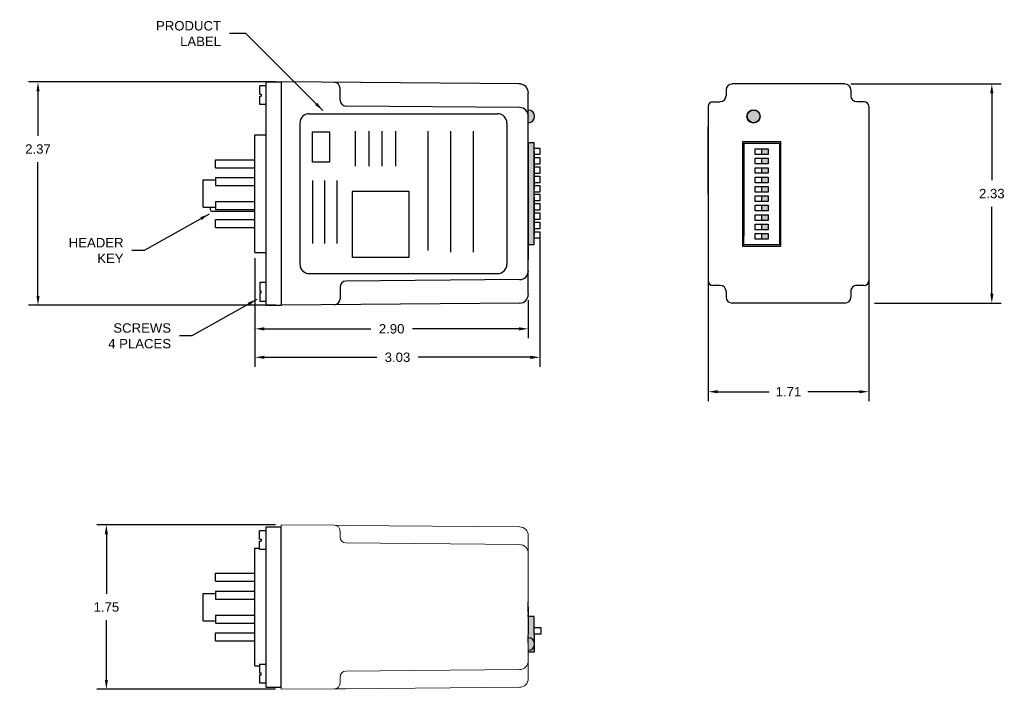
# Model space of a CAD drawing. Extents: x -12.6 to -2.1, y 5.9 to 13.
import ezdxf

# ---------------------------------------------------------------- set-up
doc = ezdxf.new("R2010")
doc.units = 0
doc.header["$LTSCALE"] = 0.5
doc.header["$MEASUREMENT"] = 0
doc.header["$PDMODE"] = 2
doc.header["$PDSIZE"] = 0.05
doc.linetypes.add('HIDDEN', pattern=[0.075, 0.05, -0.025])
doc.layers.get('0').update_dxf_attribs({"linetype": 'CONTINUOUS'})
doc.layers.get('DEFPOINTS').update_dxf_attribs({"linetype": 'CONTINUOUS'})
for name, color, linetype in [('ART', 7, 'CONTINUOUS'), ('CUTOUT', 254, 'CONTINUOUS'), ('DIM', 8, 'CONTINUOUS')]:
    doc.layers.add(name, color=color, linetype=linetype)
doc.styles.get("Standard").update_dxf_attribs({"font": 'ARIAL.TTF'})
doc.dimstyles.get("Standard").update_dxf_attribs({"dimtxt": 0.18, "dimasz": 0.18, "dimexe": 0.18, "dimexo": 0.0625, "dimgap": 0.09, "dimtad": 0, "dimtih": 1, "dimtoh": 1, "dimdec": 4, "dimzin": 0, "dimdsep": 46, "dimtxsty": 'STANDARD', "dimcen": 0.09, "dimadec": 0, "dimazin": 0, "dimtfac": 1, "dimtdec": 4, "dimtofl": 0, "dimtmove": 0, "dimatfit": 3, "dimfxl": 1, "dimtolj": 1, "dimtzin": 0, "dimarcsym": 0})

# ---------------------------------------------------------------- blocks, each defined once
blk = doc.blocks.new('*D23')
at = {"layer": 'DEFPOINTS', "color": 0}
for p in [(-5.286, 11.137), (-3.58, 11.137), (-3.58, 9.092)]:
    blk.add_point(p, dxfattribs=at)
at = {"layer": 'DIM', "color": 0, "lineweight": -2}
for p, q in [((-5.286, 11.075), (-5.286, 8.992)), ((-3.58, 11.075), (-3.58, 8.992)), ((-5.186, 9.092), (-4.639, 9.092)), ((-3.68, 9.092), (-4.228, 9.092))]:
    blk.add_line(p, q, dxfattribs=at)
at = {"layer": 'DIM', "color": 0}
for points in [[(-5.186, 9.109), (-5.186, 9.076), (-5.286, 9.092)], [(-3.68, 9.076), (-3.68, 9.109), (-3.58, 9.092)]]:
    blk.add_solid(points, dxfattribs=at)
at = {"layer": 'DIM', "color": 0, "insert": (-4.433, 9.092), "char_height": 0.1, "attachment_point": 5}
blk.add_mtext('\\A1;1.71', dxfattribs=at)
blk = doc.blocks.new('*D24')
at = {"layer": 'DEFPOINTS', "color": 0}
for p in [(-3.833, 12.365), (-3.58, 10.034), (-2.272, 10.034)]:
    blk.add_point(p, dxfattribs=at)
at = {"layer": 'DIM', "color": 0, "lineweight": -2}
for p, q in [((-3.771, 12.365), (-2.172, 12.365)), ((-2.272, 12.265), (-2.272, 11.341)), ((-2.272, 10.134), (-2.272, 11.058)), ((-3.518, 10.034), (-2.172, 10.034))]:
    blk.add_line(p, q, dxfattribs=at)
at = {"layer": 'DIM', "color": 0}
for points in [[(-2.255, 12.265), (-2.289, 12.265), (-2.272, 12.365)], [(-2.289, 10.134), (-2.255, 10.134), (-2.272, 10.034)]]:
    blk.add_solid(points, dxfattribs=at)
at = {"layer": 'DIM', "color": 0, "insert": (-2.272, 11.199), "char_height": 0.1, "attachment_point": 5}
blk.add_mtext('\\A1;2.33', dxfattribs=at)
blk = doc.blocks.new('*D25')
at = {"layer": 'DEFPOINTS', "color": 0}
for p in [(-9.823, 7.677), (-11.681, 5.927), (-9.823, 5.927)]:
    blk.add_point(p, dxfattribs=at)
at = {"layer": 'DIM', "color": 0, "lineweight": -2}
for p, q in [((-9.885, 7.677), (-11.781, 7.677)), ((-11.681, 7.577), (-11.681, 6.943)), ((-11.681, 6.027), (-11.681, 6.661)), ((-9.885, 5.927), (-11.781, 5.927))]:
    blk.add_line(p, q, dxfattribs=at)
at = {"layer": 'DIM', "color": 0}
for points in [[(-11.665, 7.577), (-11.698, 7.577), (-11.681, 7.677)], [(-11.698, 6.027), (-11.665, 6.027), (-11.681, 5.927)]]:
    blk.add_solid(points, dxfattribs=at)
at = {"layer": 'DIM', "color": 0, "insert": (-11.681, 6.802), "char_height": 0.1, "attachment_point": 5}
blk.add_mtext('\\A1;1.75', dxfattribs=at)
blk = doc.blocks.new('*D26')
at = {"layer": 'DEFPOINTS', "color": 0}
for p in [(-9.822, 12.387), (-12.408, 10.012), (-9.822, 10.012)]:
    blk.add_point(p, dxfattribs=at)
at = {"layer": 'DIM', "color": 0, "lineweight": -2}
for p, q in [((-9.885, 12.387), (-12.508, 12.387)), ((-12.408, 12.287), (-12.408, 11.814)), ((-12.408, 10.112), (-12.408, 11.532)), ((-9.885, 10.012), (-12.508, 10.012))]:
    blk.add_line(p, q, dxfattribs=at)
at = {"layer": 'DIM', "color": 0}
for points in [[(-12.391, 12.287), (-12.424, 12.287), (-12.408, 12.387)], [(-12.424, 10.112), (-12.391, 10.112), (-12.408, 10.012)]]:
    blk.add_solid(points, dxfattribs=at)
at = {"layer": 'DIM', "color": 0, "insert": (-12.408, 11.673), "char_height": 0.1, "attachment_point": 5}
blk.add_mtext('\\A1;2.37', dxfattribs=at)
blk = doc.blocks.new('*D27')
at = {"layer": 'DEFPOINTS', "color": 0}
for p in [(-10.102, 10.574), (-7.198, 10.128), (-7.198, 9.761)]:
    blk.add_point(p, dxfattribs=at)
at = {"layer": 'DIM', "color": 0, "lineweight": -2}
for p, q in [((-10.102, 10.512), (-10.102, 9.661)), ((-7.198, 10.066), (-7.198, 9.661)), ((-10.002, 9.761), (-8.87, 9.761)), ((-7.298, 9.761), (-8.429, 9.761))]:
    blk.add_line(p, q, dxfattribs=at)
at = {"layer": 'DIM', "color": 0}
for points in [[(-10.002, 9.778), (-10.002, 9.744), (-10.102, 9.761)], [(-7.298, 9.744), (-7.298, 9.778), (-7.198, 9.761)]]:
    blk.add_solid(points, dxfattribs=at)
at = {"layer": 'DIM', "color": 0, "insert": (-8.65, 9.761), "char_height": 0.1, "attachment_point": 5}
blk.add_mtext('\\A1;2.90', dxfattribs=at)
blk = doc.blocks.new('*D39')
at = {"layer": 'DEFPOINTS', "color": 0}
for p in [(-7.075, 10.794), (-10.102, 10.574), (-7.075, 9.458)]:
    blk.add_point(p, dxfattribs=at)
at = {"layer": 'DIM', "color": 0, "lineweight": -2}
for p, q in [((-7.075, 10.732), (-7.075, 9.358)), ((-10.102, 10.512), (-10.102, 9.358)), ((-10.002, 9.458), (-8.808, 9.458)), ((-7.175, 9.458), (-8.369, 9.458))]:
    blk.add_line(p, q, dxfattribs=at)
at = {"layer": 'DIM', "color": 0}
for points in [[(-10.002, 9.475), (-10.002, 9.441), (-10.102, 9.458)], [(-7.175, 9.441), (-7.175, 9.475), (-7.075, 9.458)]]:
    blk.add_solid(points, dxfattribs=at)
at = {"layer": 'DIM', "color": 0, "insert": (-8.588, 9.458), "char_height": 0.1, "attachment_point": 5}
blk.add_mtext('\\A1;3.03', dxfattribs=at)

msp = doc.modelspace()

# ---------------------------------------------------------------- hatches: boundary and pattern name
for color, points in [(256, [(-7.198, 12.087), (-7.198, 12.02), (-7.198, 11.953, 1)]), (250, [(-4.871, 12.02, 1), (-4.737, 12.02, 1)]), (18, [(-7.135, 11.449), (-7.135, 11.484), (-7.135, 11.549), (-7.135, 11.649), (-7.135, 11.739), (-7.198, 11.739), (-7.198, 10.659), (-7.135, 10.659), (-7.135, 10.724), (-7.135, 10.759), (-7.135, 10.794), (-7.135, 10.824), (-7.135, 10.859), (-7.135, 10.894), (-7.135, 10.924), (-7.135, 10.959), (-7.135, 10.994), (-7.135, 11.059), (-7.135, 11.159), (-7.135, 11.214), (-7.135, 11.249), (-7.135, 11.284), (-7.135, 11.314), (-7.135, 11.349), (-7.135, 11.384), (-7.135, 11.414)])]:
    msp.add_hatch(color=color).paths.add_polyline_path(points)
h = msp.add_hatch(color=18)
h.paths.add_polyline_path([(-4.648, 11.615), (-4.648, 11.675), (-4.718, 11.675), (-4.718, 11.615)])
h.paths.add_polyline_path([(-4.648, 11.515), (-4.648, 11.575), (-4.718, 11.575), (-4.718, 11.515)])
h.paths.add_polyline_path([(-4.648, 11.415), (-4.648, 11.475), (-4.718, 11.475), (-4.718, 11.415)])
h.paths.add_polyline_path([(-4.648, 11.315), (-4.648, 11.375), (-4.718, 11.375), (-4.718, 11.315)])
h.paths.add_polyline_path([(-4.648, 11.215), (-4.648, 11.275), (-4.718, 11.275), (-4.718, 11.215)])
h.paths.add_polyline_path([(-4.648, 11.115), (-4.648, 11.175), (-4.718, 11.175), (-4.718, 11.115)])
h.paths.add_polyline_path([(-4.648, 11.015), (-4.648, 11.075), (-4.718, 11.075), (-4.718, 11.015)])
h.paths.add_polyline_path([(-4.648, 10.915), (-4.648, 10.975), (-4.718, 10.975), (-4.718, 10.915)])
h.paths.add_polyline_path([(-4.648, 10.815), (-4.648, 10.875), (-4.718, 10.875), (-4.718, 10.815)])
h.paths.add_polyline_path([(-4.648, 10.715), (-4.648, 10.775), (-4.718, 10.775), (-4.718, 10.715)])
at = {"layer": 'DIM'}
h = msp.add_hatch(color=18, dxfattribs=at)
h.paths.add_polyline_path([(-7.135, 6.513), (-7.135, 6.703), (-7.198, 6.703), (-7.198, 6.579), (-7.198, 6.513), (-7.198, 6.476, -0.315787), (-7.135, 6.431)])
h.paths.add_polyline_path([(-7.135, 6.323), (-7.135, 6.386, -0.315787), (-7.198, 6.342), (-7.198, 6.323)])
h = msp.add_hatch(color=18, dxfattribs=at)
h.paths.add_polyline_path([(-7.151, 6.456, 0.197337), (-7.198, 6.476), (-7.198, 6.456)])
h.paths.add_polyline_path([(-7.132, 6.397, 0.245568), (-7.151, 6.456), (-7.198, 6.456), (-7.198, 6.397)])
h.paths.add_polyline_path([(-7.198, 6.342, 0.364758), (-7.132, 6.397), (-7.198, 6.397), (-7.198, 6.379)])

# ---------------------------------------------------------------- linework, layer by layer
for p, q in [((-9.982, 10.012), (-9.982, 12.387)), ((-9.982, 12.387), (-9.822, 12.387)), ((-7.291, 12.365), (-9.822, 12.387)), ((-7.291, 12.365), (-9.822, 12.387)), ((-9.822, 10.012), (-9.822, 12.387)), ((-3.833, 12.365), (-5.033, 12.365)), ((-4.433, 12.365), (-4.813, 12.365)), ((-9.983, 12.346), (-10.052, 12.346)), ((-10.052, 12.256), (-10.052, 12.346)), ((-10.052, 12.256), (-10.037, 12.256)), ((-10.037, 12.256), (-10.037, 12.236)), ((-9.197, 12.193), (-9.197, 12.319)), ((-9.197, 12.193), (-9.197, 12.319)), ((-7.198, 10.128), (-7.198, 12.271)), ((-7.198, 10.128), (-7.198, 12.271)), ((-5.096, 12.302), (-5.096, 12.24)), ((-3.771, 12.302), (-3.771, 12.24)), ((-10.052, 12.236), (-10.037, 12.236)), ((-10.052, 12.146), (-10.052, 12.236)), ((-9.983, 12.146), (-10.052, 12.146)), ((-5.236, 12.177), (-5.158, 12.177)), ((-3.63, 12.177), (-3.708, 12.177)), ((-7.291, 12.115), (-9.135, 12.131)), ((-7.291, 12.115), (-9.135, 12.131)), ((-7.198, 12.02), (-7.198, 12.087)), ((-5.286, 12.127), (-5.286, 10.272)), ((-3.58, 12.127), (-3.58, 10.272)), ((-7.198, 11.199), (-7.198, 12.02)), ((-7.198, 11.909), (-7.198, 11.976)), ((-10.102, 10.574), (-10.102, 11.824)), ((-10.102, 11.824), (-9.982, 11.824)), ((-7.198, 11.199), (-7.198, 11.909)), ((-5.286, 11.2), (-5.286, 11.91)), ((-7.135, 11.739), (-7.198, 11.739)), ((-7.198, 11.739), (-7.198, 10.659)), ((-7.135, 10.659), (-7.135, 11.739)), ((-7.135, 11.649), (-7.135, 11.739)), ((-4.908, 11.75), (-4.923, 11.75)), ((-4.908, 11.735), (-4.908, 11.645)), ((-4.513, 11.735), (-4.513, 11.75)), ((-7.135, 11.649), (-7.135, 11.549)), ((-4.908, 11.645), (-4.908, 11.545)), ((-4.718, 11.675), (-4.718, 11.615)), ((-10.522, 11.559), (-10.102, 11.559)), ((-10.522, 11.474), (-10.522, 11.559)), ((-7.135, 11.549), (-7.135, 11.449)), ((-4.908, 11.545), (-4.908, 11.445)), ((-4.718, 11.575), (-4.718, 11.515)), ((-10.522, 11.474), (-10.102, 11.474)), ((-7.135, 11.449), (-7.135, 11.349)), ((-4.908, 11.445), (-4.908, 11.345)), ((-4.718, 11.475), (-4.718, 11.415)), ((-10.652, 11.054), (-10.652, 11.344)), ((-10.652, 11.344), (-10.522, 11.344)), ((-10.522, 11.369), (-10.102, 11.369)), ((-10.522, 11.369), (-10.522, 11.284)), ((-7.135, 11.349), (-7.135, 11.249)), ((-4.908, 11.345), (-4.908, 11.245)), ((-4.718, 11.375), (-4.718, 11.315)), ((-10.522, 11.284), (-10.102, 11.284)), ((-7.198, 11.199), (-7.198, 10.529)), ((-7.135, 11.159), (-7.135, 11.249)), ((-5.286, 11.2), (-5.286, 10.53)), ((-5.286, 11.2), (-5.286, 10.53)), ((-4.908, 11.245), (-4.908, 11.145)), ((-4.718, 11.275), (-4.718, 11.215)), ((-10.522, 11.114), (-10.102, 11.114)), ((-10.522, 11.114), (-10.522, 11.029)), ((-7.135, 11.159), (-7.135, 11.059)), ((-4.908, 11.145), (-4.908, 11.045)), ((-4.718, 11.175), (-4.718, 11.115)), ((-10.652, 11.054), (-10.522, 11.054)), ((-10.577, 11.054), (-10.577, 11.031)), ((-10.557, 11.011), (-10.103, 11.011)), ((-10.522, 11.029), (-10.102, 11.029)), ((-7.135, 11.059), (-7.135, 10.959)), ((-4.908, 11.045), (-4.908, 10.945)), ((-4.718, 11.075), (-4.718, 11.015)), ((-10.522, 10.924), (-10.102, 10.924)), ((-10.522, 10.839), (-10.522, 10.924)), ((-7.135, 10.959), (-7.135, 10.859)), ((-4.908, 10.945), (-4.908, 10.845)), ((-4.718, 10.975), (-4.718, 10.915)), ((-10.522, 10.839), (-10.102, 10.839)), ((-7.135, 10.859), (-7.135, 10.759)), ((-4.908, 10.845), (-4.908, 10.745)), ((-4.718, 10.875), (-4.718, 10.815)), ((-4.718, 10.775), (-4.718, 10.715)), ((-10.102, 10.574), (-9.982, 10.574)), ((-7.198, 10.659), (-7.135, 10.659)), ((-4.908, 10.64), (-4.923, 10.64)), ((-7.291, 10.284), (-9.135, 10.268)), ((-7.291, 10.284), (-9.135, 10.268)), ((-7.283, 10.257), (-7.283, 10.257)), ((-9.983, 10.253), (-10.052, 10.253)), ((-10.052, 10.253), (-10.052, 10.163)), ((-10.052, 10.163), (-10.037, 10.163)), ((-10.037, 10.143), (-10.037, 10.163)), ((-9.197, 10.206), (-9.197, 10.08)), ((-9.197, 10.206), (-9.197, 10.08)), ((-5.158, 10.222), (-5.236, 10.222)), ((-5.096, 10.16), (-5.096, 10.097)), ((-3.771, 10.16), (-3.771, 10.097)), ((-3.63, 10.222), (-3.708, 10.222)), ((-10.052, 10.143), (-10.037, 10.143)), ((-10.052, 10.143), (-10.052, 10.053)), ((-9.983, 10.053), (-10.052, 10.053)), ((-9.982, 10.012), (-9.822, 10.012)), ((-7.291, 10.034), (-9.822, 10.012)), ((-7.291, 10.034), (-9.822, 10.012)), ((-3.833, 10.035), (-5.033, 10.035)), ((-4.433, 10.035), (-4.538, 10.035)), ((-9.983, 5.949), (-9.983, 7.655)), ((-9.983, 7.655), (-9.823, 7.655)), ((-9.823, 5.949), (-9.823, 7.655)), ((-10.053, 7.523), (-10.053, 7.613)), ((-9.984, 7.613), (-10.053, 7.613)), ((-10.053, 7.523), (-10.037, 7.523)), ((-10.053, 7.503), (-10.037, 7.503)), ((-10.053, 7.413), (-10.053, 7.503)), ((-10.037, 7.523), (-10.037, 7.503)), ((-10.103, 6.177), (-10.103, 7.427)), ((-10.103, 7.427), (-10.053, 7.427)), ((-9.984, 7.413), (-10.053, 7.413)), ((-10.523, 7.162), (-10.103, 7.162)), ((-10.523, 7.077), (-10.523, 7.162)), ((-10.523, 7.077), (-10.103, 7.077)), ((-10.653, 6.657), (-10.653, 6.947)), ((-10.653, 6.947), (-10.523, 6.947)), ((-10.523, 6.972), (-10.103, 6.972)), ((-10.523, 6.972), (-10.523, 6.887)), ((-10.523, 6.887), (-10.103, 6.887)), ((-7.198, 6.749), (-7.198, 6.854)), ((-7.198, 6.802), (-7.198, 6.513)), ((-10.523, 6.717), (-10.103, 6.717)), ((-10.523, 6.717), (-10.523, 6.632)), ((-7.198, 6.703), (-7.198, 6.718)), ((-7.135, 6.703), (-7.198, 6.703)), ((-7.135, 6.513), (-7.135, 6.703)), ((-10.653, 6.657), (-10.523, 6.657)), ((-10.523, 6.632), (-10.103, 6.632)), ((-10.523, 6.527), (-10.103, 6.527)), ((-10.523, 6.442), (-10.523, 6.527)), ((-7.198, 6.432), (-7.198, 6.499)), ((-7.135, 6.513), (-7.135, 6.323)), ((-10.523, 6.442), (-10.103, 6.442)), ((-7.198, 6.419), (-7.198, 6.486)), ((-9.823, 5.949), (-9.823, 6.322)), ((-7.135, 6.323), (-7.198, 6.323)), ((-10.103, 6.177), (-10.053, 6.177)), ((-10.053, 6.191), (-10.053, 6.101)), ((-9.984, 6.191), (-10.053, 6.191)), ((-10.053, 6.101), (-10.037, 6.101)), ((-10.053, 6.081), (-10.053, 5.991)), ((-10.053, 6.081), (-10.037, 6.081)), ((-10.037, 6.081), (-10.037, 6.101)), ((-9.984, 5.991), (-10.053, 5.991)), ((-9.983, 5.949), (-9.823, 5.949))]:
    msp.add_line(p, q)
at = {"color": 7, "linetype": 'Continuous', "lineweight": 15}
for p, q in [((-7.198, 12.035), (-7.198, 11.406)), ((-7.198, 12.035), (-7.198, 11.406)), ((-9.26, 7.672), (-9.823, 7.677)), ((-9.823, 7.552), (-9.823, 7.677)), ((-9.136, 7.671), (-9.26, 7.672)), ((-9.136, 7.671), (-7.291, 7.655)), ((-9.823, 7.552), (-9.823, 6.052)), ((-9.198, 7.61), (-9.198, 7.552)), ((-9.198, 7.552), (-9.198, 7.546)), ((-7.198, 7.561), (-7.198, 7.552)), ((-7.198, 7.552), (-7.198, 7.373)), ((-9.136, 7.484), (-7.291, 7.467)), ((-7.198, 7.373), (-7.198, 6.231)), ((-7.198, 7.127), (-7.198, 6.927)), ((-7.198, 6.727), (-7.198, 6.527)), ((-7.198, 6.579), (-7.198, 6.379)), ((-7.198, 6.231), (-7.198, 6.052)), ((-7.291, 6.137), (-9.136, 6.121)), ((-9.823, 5.927), (-9.823, 6.052)), ((-9.198, 6.058), (-9.198, 6.052)), ((-9.198, 6.052), (-9.198, 5.994)), ((-7.198, 6.052), (-7.198, 6.043)), ((-9.26, 5.932), (-9.823, 5.927)), ((-9.26, 5.932), (-9.136, 5.933)), ((-7.291, 5.949), (-9.136, 5.933))]:
    msp.add_line(p, q, dxfattribs=at)
at = {"color": 7, "linetype": 'HIDDEN', "lineweight": 0}
msp.add_line((-9.823, 7.399), (-9.823, 6.205), dxfattribs=at)
for points in [[(-4.923, 11.75), (-4.923, 10.64), (-4.513, 10.64), (-4.513, 11.75)], [(-4.908, 10.655), (-4.908, 11.735), (-4.528, 11.735), (-4.528, 10.655)], [(-7.135, 11.614), (-7.135, 11.684), (-7.075, 11.684), (-7.075, 11.614)], [(-4.788, 11.615), (-4.788, 11.675), (-4.648, 11.675), (-4.648, 11.615)], [(-7.135, 11.514), (-7.135, 11.584), (-7.075, 11.584), (-7.075, 11.514)], [(-4.788, 11.515), (-4.788, 11.575), (-4.648, 11.575), (-4.648, 11.515)], [(-7.135, 11.414), (-7.135, 11.484), (-7.075, 11.484), (-7.075, 11.414)], [(-4.788, 11.415), (-4.788, 11.475), (-4.648, 11.475), (-4.648, 11.415)], [(-7.135, 11.314), (-7.135, 11.384), (-7.075, 11.384), (-7.075, 11.314)], [(-4.788, 11.315), (-4.788, 11.375), (-4.648, 11.375), (-4.648, 11.315)], [(-7.135, 11.214), (-7.135, 11.284), (-7.075, 11.284), (-7.075, 11.214)], [(-4.788, 11.215), (-4.788, 11.275), (-4.648, 11.275), (-4.648, 11.215)], [(-7.135, 11.124), (-7.135, 11.194), (-7.075, 11.194), (-7.075, 11.124)], [(-7.135, 11.024), (-7.135, 11.094), (-7.075, 11.094), (-7.075, 11.024)], [(-4.788, 11.115), (-4.788, 11.175), (-4.648, 11.175), (-4.648, 11.115)], [(-7.135, 10.924), (-7.135, 10.994), (-7.075, 10.994), (-7.075, 10.924)], [(-4.788, 11.015), (-4.788, 11.075), (-4.648, 11.075), (-4.648, 11.015)], [(-7.135, 10.824), (-7.135, 10.894), (-7.075, 10.894), (-7.075, 10.824)], [(-4.788, 10.915), (-4.788, 10.975), (-4.648, 10.975), (-4.648, 10.915)], [(-7.135, 10.724), (-7.135, 10.794), (-7.075, 10.794), (-7.075, 10.724)], [(-4.788, 10.815), (-4.788, 10.875), (-4.648, 10.875), (-4.648, 10.815)], [(-4.788, 10.715), (-4.788, 10.775), (-4.648, 10.775), (-4.648, 10.715)], [(-7.135, 6.513), (-7.135, 6.583), (-7.065, 6.583), (-7.065, 6.513)]]:
    msp.add_lwpolyline(points, close=True)
msp.add_circle((-4.804, 12.02), 0.067)
for centre, radius, start, end in [((-9.26, 12.319), 0.0625, 0, 89.5), ((-7.291, 12.271), 0.0937, 0, 89.5), ((-7.291, 12.271), 0.0937, 0, 89.5), ((-5.033, 12.302), 0.0625, 90, 180), ((-3.833, 12.302), 0.0625, 0, 90), ((-9.135, 12.193), 0.0625, 180, 269.5), ((-9.135, 12.193), 0.0625, 180, 269.5), ((-5.236, 12.127), 0.05, 90, 180), ((-5.158, 12.24), 0.0625, 270, 0), ((-3.708, 12.24), 0.0625, 180, 270), ((-3.63, 12.127), 0.05, 0, 90), ((-7.291, 12.021), 0.0937, 0, 89.5), ((-7.291, 12.021), 0.0937, 0, 89.5), ((-7.198, 12.02), 0.067, 270, 90), ((-10.557, 11.031), 0.02, 180, 270), ((-7.291, 10.378), 0.0937, 270.5, 0), ((-7.291, 10.378), 0.0937, 270.5, 0), ((-9.135, 10.206), 0.0625, 90.5, 180), ((-9.135, 10.206), 0.0625, 90.5, 180), ((-5.236, 10.272), 0.05, 180, 270), ((-3.63, 10.272), 0.05, 270, 0), ((-5.158, 10.16), 0.0625, 0, 90), ((-3.708, 10.16), 0.0625, 89.9322, 180), ((-9.26, 10.08), 0.0625, 270.5, 0), ((-9.26, 10.08), 0.0625, 270.5, 0), ((-7.291, 10.128), 0.0937, 270.5, 0), ((-7.291, 10.128), 0.0937, 270.5, 0), ((-5.033, 10.097), 0.0625, 180, 270), ((-3.833, 10.097), 0.0625, 270, 0), ((-7.198, 6.409), 0.067, 270, 90)]:
    msp.add_arc(centre, radius, start, end)
at = {"color": 7, "linetype": 'Continuous', "lineweight": 15}
for centre, radius, start, end in [((-9.26, 7.61), 0.0625, 0, 89.5), ((-7.292, 7.561), 0.094, 0, 89.5), ((-9.135, 7.546), 0.0625, 180, 269.5), ((-7.292, 7.373), 0.094, 0, 89.5), ((-7.292, 6.231), 0.094, 270.5, 0), ((-9.135, 6.058), 0.0625, 90.5, 180), ((-9.26, 5.994), 0.0625, 270.5, 0), ((-7.292, 6.043), 0.094, 270.5, 0)]:
    msp.add_arc(centre, radius, start, end, dxfattribs=at)
at = {"layer": 'ART'}
for p, q in [((-9.525, 12.049), (-7.525, 12.049)), ((-9.625, 11.949), (-9.625, 10.449)), ((-7.425, 11.949), (-7.425, 10.449)), ((-9.038, 11.865), (-9.038, 11.491)), ((-8.894, 11.865), (-8.894, 11.491)), ((-8.754, 11.865), (-8.754, 11.491)), ((-8.61, 11.865), (-8.61, 11.491)), ((-8.264, 11.865), (-8.264, 10.593)), ((-8.026, 11.865), (-8.026, 10.577)), ((-7.784, 11.865), (-7.784, 10.577)), ((-9.492, 11.337), (-9.492, 10.669)), ((-9.363, 11.337), (-9.363, 10.669)), ((-9.231, 11.337), (-9.231, 10.669)), ((-9.525, 10.349), (-7.525, 10.349))]:
    msp.add_line(p, q, dxfattribs=at)
for points in [[(-9.491, 11.857), (-9.311, 11.857), (-9.311, 11.534), (-9.491, 11.534)], [(-8.464, 11.222), (-9.07, 11.222), (-9.07, 10.525), (-8.464, 10.525)]]:
    msp.add_lwpolyline(points, close=True, dxfattribs=at)
for centre, start, end in [((-9.525, 11.949), 90, 180), ((-7.525, 11.949), 0, 90), ((-9.525, 10.449), 180, 270), ((-7.525, 10.449), 270, 0)]:
    msp.add_arc(centre, 0.1, start, end, dxfattribs=at)
at = {"layer": 'CUTOUT', "color": 250}
msp.add_circle((-4.804, 12.02), 0.0705, dxfattribs=at)
at = {"layer": 'DIM'}
for q in [(-7.198, 11.72), (-7.198, 10.499)]:
    msp.add_line((-7.198, 11.199), q, dxfattribs=at)

# ---------------------------------------------------------------- texts
at = {"layer": 'DEFPOINTS', "char_height": 0.1, "attachment_point": 6}
for s, insert in [('PRODUCT\\PLABEL', (-10.463, 12.901)), ('\\A1;HEADER\\PKEY', (-11.499, 10.594)), ('SCREWS\\P4 PLACES', (-10.994, 9.686))]:
    msp.add_mtext(s, dxfattribs=dict(at, insert=insert))

# ---------------------------------------------------------------- dimensions: what is measured, and where the dimension line sits
at = {"layer": 'DIM'}
for base, p1, p2, picture, middle in [((-12.4078, 10.0123), (-9.822, 12.3867), (-9.822, 10.0123), '*D26', (-12.4078, 11.673)), ((-2.272, 10.034), (-3.833, 12.365), (-3.58, 10.034), '*D24', (-2.272, 11.199)), ((-11.681, 5.927), (-9.823, 7.677), (-9.823, 5.927), '*D25', (-11.681, 6.802))]:
    dim = msp.add_linear_dim(base=base, p1=p1, p2=p2, angle=90, dimstyle='STANDARD', override={"dimtxt": 0.1, "dimasz": 0.1, "dimexe": 0.1, "dimdec": 2, "dimtdec": 3}, dxfattribs=at)
    dim.commit()
    dim.dimension.update_dxf_attribs({"geometry": picture, "text_midpoint": middle, "dimtype": 160})
for base, p1, p2, picture, middle in [((-3.58, 9.092), (-5.286, 11.137), (-3.58, 11.137), '*D23', (-4.433, 9.092)), ((-7.075, 9.458), (-10.102, 10.574), (-7.075, 10.794), '*D39', (-8.588, 9.458)), ((-7.198, 9.761), (-10.102, 10.574), (-7.198, 10.128), '*D27', (-8.65, 9.761))]:
    dim = msp.add_linear_dim(base=base, p1=p1, p2=p2, dimstyle='STANDARD', override={"dimtxt": 0.1, "dimasz": 0.1, "dimexe": 0.1, "dimdec": 2, "dimtdec": 3}, dxfattribs=at)
    dim.commit()
    dim.dimension.update_dxf_attribs({"geometry": picture, "text_midpoint": middle})

# ---------------------------------------------------------------- leaders
at = {"layer": 'DEFPOINTS', "annotation_type": 0, "has_hookline": 1, "hookline_direction": 1}
for points, text_width in [([(-9.38, 12.082), (-10.2, 12.901), (-10.373, 12.901)], 0.677), ([(-10.589, 10.982), (-11.279, 10.594), (-11.409, 10.594)], 0.569), ([(-10.084, 10.074), (-10.774, 9.686), (-10.904, 9.686)], 0.658)]:
    msp.add_leader(points, dimstyle='STANDARD', override={"dimtxt": 0.1, "dimasz": 0.1, "dimexe": 0.1, "dimdec": 3, "dimtdec": 3}, dxfattribs=dict(at, text_width=text_width))

doc.saveas('drawing.dxf')
